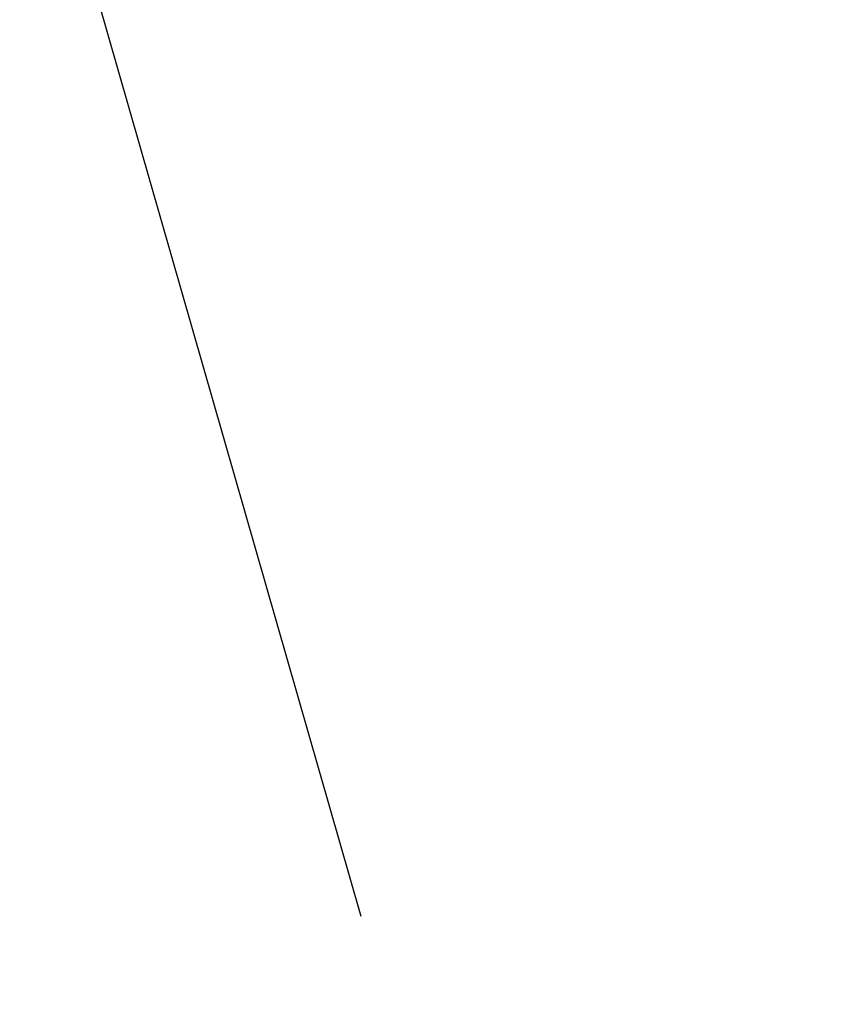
# Model space of a CAD drawing. Header units: metres. Extents: x 7527663 to 7537587, y 5492976 to 5503267.
# Tile 234 of 256: x 7531960.104 to 7531960.655, y 5499160.399 to 5499161.058. Entities that reach past the tile are written whole.
import ezdxf

# ---------------------------------------------------------------- set-up
doc = ezdxf.new("R2010")
doc.units = ezdxf.units.M
doc.linetypes.add('1.4_1.4', pattern=[2.8, 1.4, -1.4])

msp = doc.modelspace()

# ---------------------------------------------------------------- linework, layer by layer
at = {"layer": 'Zakres', "color": 5, "linetype": '1.4_1.4', "lineweight": 25, "flags": 128}
msp.add_lwpolyline([(7532124.99, 5499095.27), (7532172.79, 5499102.15), (7532184.08, 5499102.85), (7532257.45, 5499212.21), (7532297.32, 5499318.75), (7532251.1, 5499375.2), (7532266.63, 5499421.76), (7532325.19, 5499443.99), (7532436.66, 5499434.46), (7532496.09, 5499460.06), (7532569.03, 5499504.92), (7532658.91, 5499535.36), (7532765.1, 5499629.55), (7532839.54, 5499729.38), (7532897.57, 5499726.03), (7532914.35, 5499580.73), (7532869.35, 5499565.87), (7532831.95, 5499526.36), (7532832.66, 5499450.87), (7532910.97, 5499481.91), (7532955.42, 5499424.76), (7532976.59, 5499314.69), (7532989.29, 5499063.52), (7533058.43, 5499054.34), (7533084.54, 5499232.14), (7533132.52, 5499263.19), (7533159.33, 5499162.29), (7533222.83, 5499185.58), (7533273.63, 5499494.61), (7533282.8, 5499659.71), (7532949.07, 5499769.78), (7532949.6, 5499830.63), (7533180.67, 5499875.08), (7533313.14, 5499872.79), (7533346.48, 5499854.97), (7533365.88, 5499791.12), (7533412.8, 5499785.12), (7533438.55, 5499812.29), (7533441.37, 5499875.43), (7533484.15, 5499897.04), (7533545.44, 5499937.17), (7533673.15, 5500017.6), (7533749.35, 5500094.39), (7533777.57, 5500128.79), (7534007.99, 5500175.59), (7534186.85, 5500179.47), (7534240.95, 5500208.22), (7534284.95, 5500255.15), (7534293.51, 5500249.35), (7534333.55, 5500221.86), (7534444.85, 5500195.93), (7534555.8, 5500196.46), (7534726.19, 5500214.1), (7534798.86, 5500232.8), (7534783.69, 5500289.6), (7534724.43, 5500292.77), (7534675.74, 5500276.9), (7534650.34, 5500257.14), (7534584.55, 5500255.2), (7534437.09, 5500254.49), (7534329.85, 5500291.18), (7534209.72, 5500427.53), (7534186.09, 5500404.95), (7534118.71, 5500444.11), (7534096.84, 5500422.24), (7534157.16, 5500379.55), (7534112.09, 5500321.43), (7534083.52, 5500332.02), (7534043.57, 5500300.53), (7534013.23, 5500283.95), (7533949.02, 5500246.91), (7533795.81, 5500207.87), (7533677.21, 5500119.03), (7533651.81, 5500152.19), (7533513.52, 5500049.18), (7533469.74, 5500018.85), (7533450.55, 5500058.88), (7533375.76, 5500093.1), (7533328.13, 5500013.72), (7533295.68, 5500002.08), (7533116.4, 5499970.61), (7533116.29, 5500014.6), (7533002.87, 5500013.02), (7533001.11, 5500035.6), (7532900.57, 5500075.81), (7532885.04, 5500029.6), (7532712.18, 5500081.46), (7532661.91, 5499978.62), (7532746.76, 5499934.35), (7532694.19, 5499808.41), (7532647.27, 5499819.34), (7532626.46, 5499783.36), (7532411.97, 5499873.67), (7532393.63, 5499832.04), (7532579.54, 5499749.14), (7532547.08, 5499703.28), (7532439.13, 5499742.08), (7532115.28, 5499818.64), (7532048.26, 5499841.21), (7531978.41, 5499816.52), (7531963.59, 5499784.06), (7532093.06, 5499751.26), (7532132.92, 5499745.26), (7532316.72, 5499671.18), (7532316.01, 5499623.55), (7531900.09, 5499730.09), (7531891.62, 5499688.81), (7531975.94, 5499629.9), (7531986.52, 5499607.68), (7532283.56, 5499574.16), (7532277.56, 5499495.14), (7532231, 5499475.03), (7532170.67, 5499496.9), (7532189.37, 5499542.41), (7532156.21, 5499552.64), (7532142.1, 5499526.18), (7532081.42, 5499533.24), (7532040.32, 5499476.27), (7531943.04, 5499442.14), (7531945.6, 5499389.31), (7532103.64, 5499422.12), (7532137.71, 5499433.89), (7532185.49, 5499405.89), (7532167.5, 5499347.33), (7532088.47, 5499290.88), (7531966.76, 5499234.08), (7531910.5, 5499234.26), (7531958.36, 5499167.34), (7531985.29, 5499073.39)], close=True, dxfattribs=at)

doc.saveas('drawing.dxf')
